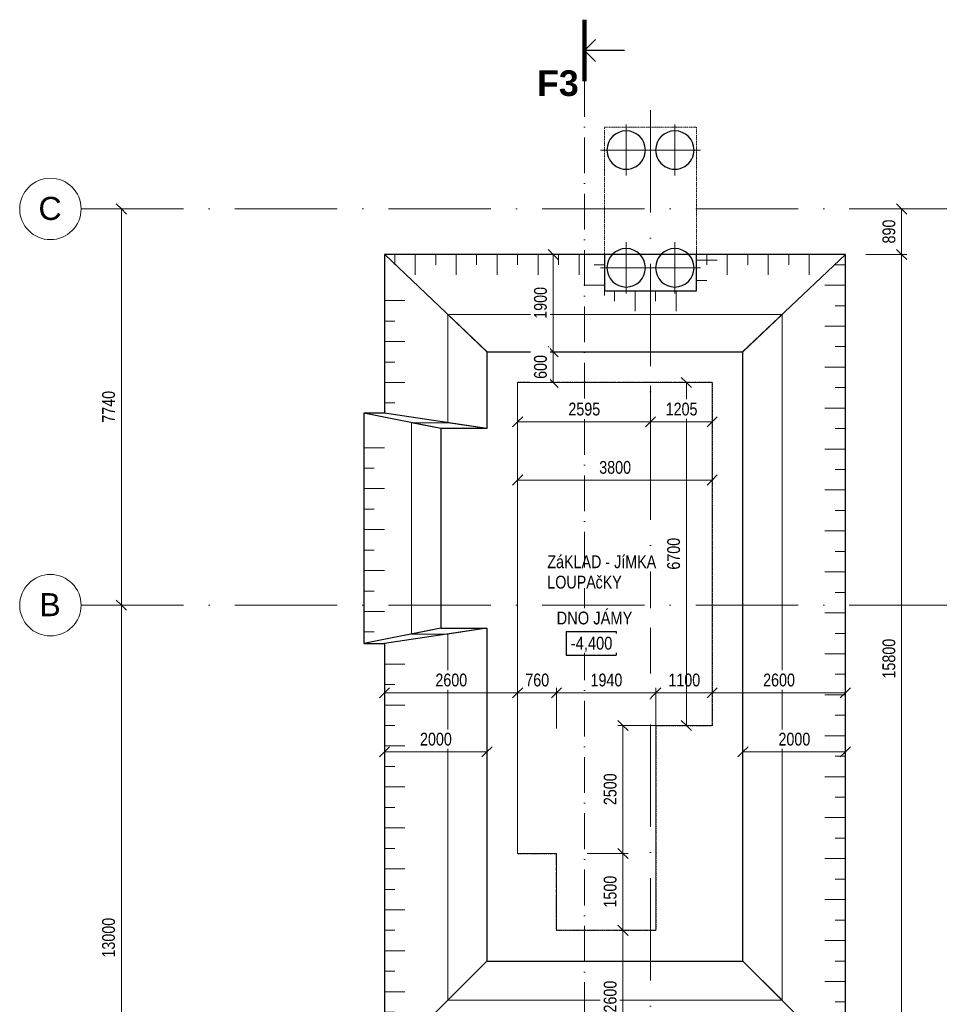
# Model space of a CAD drawing. Header units: millimetres. Extents: x 52781 to 270224, y -9967 to 33961.
# Tile 2 of 19: x 53452 to 71410, y 12954 to 32186. Entities that reach past the tile are written whole.
import ezdxf

# ---------------------------------------------------------------- set-up
doc = ezdxf.new("R2010")
doc.units = ezdxf.units.MM
for name, pattern in [('B_CARA_12', [2.6, 1, -0.8, 0, -0.8]), ('Čerchovaná 20mm', [3000, 2000, -500, 0, -500]), ('Čerchovaná řez', [1100, 700, -200, 0, -200])]:
    doc.linetypes.add(name, pattern=pattern)
for name, color, linetype, lineweight in [('CA_KOTY', 3, 'Continuous', 9), ('CA_KOTY-100', 3, 'Continuous', 9), ('CA_OSY', 5, 'Continuous', 9), ('CA_POHHRA18', 9, 'Continuous', 9), ('CA_POHHRA25', 7, 'Continuous', 13), ('CA_REZY', 1, 'Continuous', 25), ('CA_REZYZNACKY', 1, 'Continuous', 9), ('CA_TEXT25', 7, 'Continuous', 9), ('CA_TEXT35', 62, 'Continuous', 9), ('CA_ZAKLADY25', 7, 'Continuous', 13), ('CA_ZAKLADY5', 1, 'Continuous', 25), ('Terénní útvar', 7, 'Continuous', 13)]:
    doc.layers.add(name, color=color, linetype=linetype, lineweight=lineweight)
doc.styles.add('Arial', font='arial.ttf', dxfattribs={"height": 450})
doc.styles.add('Arial Narrow', font='ARIALN.TTF', dxfattribs={"height": 250})
doc.styles.add('Arial_1', font='arial.ttf', dxfattribs={"width": 0.8, "height": 250})
doc.styles.add('Arial_B', font='arialbd.ttf', dxfattribs={"height": 500})
doc.dimstyles.new('HP_Přímá_-_2_5_mm_Ariel', dxfattribs={"dimscale": 304.8, "dimtxt": 255.06485, "dimasz": 0.656168, "dimexe": 0.328084, "dimexo": 0.0625, "dimgap": 0.164042, "dimtad": 1, "dimdec": 0, "dimzin": 0, "dimdsep": 46, "dimtxsty": 'Arial_1', "dimblk1": 'OBLIQUE', "dimblk2": 'OBLIQUE', "dimsah": 1, "dimcen": 0.09, "dimazin": 0, "dimtfac": 1, "dimtdec": 4, "dimtix": 1, "dimtmove": 0, "dimatfit": 3, "dimfxl": 2.296588, "dimfxlon": 1, "dimtvp": 1, "dimtfill": 1, "dimtolj": 1, "dimtzin": 0, "dimarcsym": 2})

# ---------------------------------------------------------------- blocks, each defined once
blk = doc.blocks.new('pilota 600 mm - D_750_650-2142272--3_400 _ Vykopy')
at = {"layer": 'CA_POHHRA18'}
for q in [(0, 500), (-500, 0), (0, -500), (500, 0)]:
    blk.add_line((0, 0), q, dxfattribs=at)
blk = doc.blocks.new('pilota 600 mm - D_750_650-2142273--3_400 _ Vykopy')
at = {"layer": 'CA_POHHRA18'}
for q in [(0, 500), (-500, 0), (500, 0), (0, -500)]:
    blk.add_line((0, 0), q, dxfattribs=at)
blk = doc.blocks.new('Opakovaný detail - 2мм М200-V1--3_400 _ Vykopy')
at = {"layer": 'CA_POHHRA18'}
for p, q in [((-3400, 0), (-3400, 400)), ((-2600, 0), (-2600, 400)), ((-1800, 0), (-1800, 400)), ((-1000, 0), (-1000, 400)), ((-200, 0), (-200, 400)), ((-3000, 0), (-3000, 200)), ((-2200, 0), (-2200, 200)), ((-1400, 0), (-1400, 200)), ((-600, 0), (-600, 200)), ((200, 0), (200, 200)), ((-3600, 0), (-2800, 0)), ((-2800, 0), (-2000, 0)), ((-2000, 0), (-1200, 0)), ((-1200, 0), (-400, 0)), ((-400, 0), (400, 0))]:
    blk.add_line(p, q, dxfattribs=at)
blk = doc.blocks.new('Opakovaný detail - 2мм М200-V10--3_400 _ Vykopy')
at = {"layer": 'CA_POHHRA18'}
for p, q in [((-200, 0), (-200, 400)), ((200, 0), (200, 200)), ((-400, 0), (400, 0))]:
    blk.add_line(p, q, dxfattribs=at)
blk = doc.blocks.new('Opakovaný detail - 2мм М200-V7--3_400 _ Vykopy')
at = {"layer": 'CA_POHHRA18'}
for p, q in [((-1000, 0), (-1000, 400)), ((-200, 0), (-200, 400)), ((-600, 0), (-600, 200)), ((200, 0), (200, 200)), ((-1200, 0), (-400, 0)), ((-400, 0), (400, 0))]:
    blk.add_line(p, q, dxfattribs=at)
blk = doc.blocks.new('Opakovaný detail - 2мм М200-V3--3_400 _ Vykopy')
at = {"layer": 'CA_POHHRA18'}
for p, q in [((-1800, 0), (-1800, 400)), ((-1000, 0), (-1000, 400)), ((-200, 0), (-200, 400)), ((-1400, 0), (-1400, 200)), ((-600, 0), (-600, 200)), ((200, 0), (200, 200)), ((-2000, 0), (-1200, 0)), ((-1200, 0), (-400, 0)), ((-400, 0), (400, 0))]:
    blk.add_line(p, q, dxfattribs=at)
blk = doc.blocks.new('Opakovaný detail - 2мм М200-V11--3_400 _ Vykopy')
at = {"layer": 'CA_POHHRA18'}
for p, q in [((-14600, 0), (-14600, 400)), ((-13800, 0), (-13800, 400)), ((-13000, 0), (-13000, 400)), ((-12200, 0), (-12200, 400)), ((-11400, 0), (-11400, 400)), ((-10600, 0), (-10600, 400)), ((-9800, 0), (-9800, 400)), ((-9000, 0), (-9000, 400)), ((-8200, 0), (-8200, 400)), ((-7400, 0), (-7400, 400)), ((-6600, 0), (-6600, 400)), ((-5800, 0), (-5800, 400)), ((-5000, 0), (-5000, 400)), ((-4200, 0), (-4200, 400)), ((-3400, 0), (-3400, 400)), ((-2600, 0), (-2600, 400)), ((-1800, 0), (-1800, 400)), ((-1000, 0), (-1000, 400)), ((-200, 0), (-200, 400)), ((-14200, 0), (-14200, 200)), ((-13400, 0), (-13400, 200)), ((-12600, 0), (-12600, 200)), ((-11800, 0), (-11800, 200)), ((-11000, 0), (-11000, 200)), ((-10200, 0), (-10200, 200)), ((-9400, 0), (-9400, 200)), ((-8600, 0), (-8600, 200)), ((-7800, 0), (-7800, 200)), ((-7000, 0), (-7000, 200)), ((-6200, 0), (-6200, 200)), ((-5400, 0), (-5400, 200)), ((-4600, 0), (-4600, 200)), ((-3800, 0), (-3800, 200)), ((-3000, 0), (-3000, 200)), ((-2200, 0), (-2200, 200)), ((-1400, 0), (-1400, 200)), ((-600, 0), (-600, 200)), ((200, 0), (200, 200)), ((-400, 0), (400, 0)), ((-14800, 0), (-14000, 0)), ((-14000, 0), (-13200, 0)), ((-13200, 0), (-12400, 0)), ((-12400, 0), (-11600, 0)), ((-11600, 0), (-10800, 0)), ((-10800, 0), (-10000, 0)), ((-10000, 0), (-9200, 0)), ((-9200, 0), (-8400, 0)), ((-8400, 0), (-7600, 0)), ((-7600, 0), (-6800, 0)), ((-6800, 0), (-6000, 0)), ((-6000, 0), (-5200, 0)), ((-5200, 0), (-4400, 0)), ((-4400, 0), (-3600, 0)), ((-3600, 0), (-2800, 0)), ((-2800, 0), (-2000, 0)), ((-2000, 0), (-1200, 0)), ((-1200, 0), (-400, 0))]:
    blk.add_line(p, q, dxfattribs=at)
blk = doc.blocks.new('Opakovaný detail - 2мм М200-V6--3_400 _ Vykopy')
at = {"layer": 'CA_POHHRA18'}
for p, q in [((-7400, 0), (-7400, 400)), ((-6600, 0), (-6600, 400)), ((-5800, 0), (-5800, 400)), ((-5000, 0), (-5000, 400)), ((-4200, 0), (-4200, 400)), ((-3400, 0), (-3400, 400)), ((-2600, 0), (-2600, 400)), ((-1800, 0), (-1800, 400)), ((-1000, 0), (-1000, 400)), ((-200, 0), (-200, 400)), ((-7000, 0), (-7000, 200)), ((-6200, 0), (-6200, 200)), ((-5400, 0), (-5400, 200)), ((-4600, 0), (-4600, 200)), ((-3800, 0), (-3800, 200)), ((-3000, 0), (-3000, 200)), ((-2200, 0), (-2200, 200)), ((-1400, 0), (-1400, 200)), ((-600, 0), (-600, 200)), ((200, 0), (200, 200)), ((-7600, 0), (-6800, 0)), ((-6800, 0), (-6000, 0)), ((-6000, 0), (-5200, 0)), ((-5200, 0), (-4400, 0)), ((-4400, 0), (-3600, 0)), ((-3600, 0), (-2800, 0)), ((-2800, 0), (-2000, 0)), ((-2000, 0), (-1200, 0)), ((-1200, 0), (-400, 0)), ((-400, 0), (400, 0))]:
    blk.add_line(p, q, dxfattribs=at)
blk = doc.blocks.new('Osnova - Bublina osnovy 12mm-4850--3_400 _ Vykopy')
at = {"layer": 'CA_TEXT35'}
blk.add_circle((0, 0), 6, dxfattribs=at)
blk = doc.blocks.new('DIMBLOCK1--3_400 _ Vykopy')
at = {"layer": 'CA_KOTY-100'}
for p, q in [((55437, 28490), (55337, 28590)), ((55437, 28490), (55337, 28490)), ((55437, 28490), (55437, 20750)), ((55437, 28490), (55537, 28390)), ((55437, 28490), (56137, 28490)), ((55437, 20750), (55337, 20850)), ((55437, 20750), (55337, 20750)), ((55437, 20750), (55537, 20650)), ((55437, 20750), (56137, 20750))]:
    blk.add_line(p, q, dxfattribs=at)
at = {"layer": 'CA_KOTY-100', "color": 0, "insert": (55062, 24314), "char_height": 250, "width": 734.59, "attachment_point": 1, "rotation": 90, "line_spacing_factor": 0.941778, "style": 'Arial_1', "bg_fill": 3, "box_fill_scale": 1.25, "bg_fill_color": 256, "bg_fill_true_color": 13158600, "bg_fill_transparency": 0}
blk.add_mtext('7740', dxfattribs=at)
blk = doc.blocks.new('_Oblique')
at = {"color": 0, "linetype": 'ByBlock', "lineweight": -2}
blk.add_line((-0.5, -0.5), (0.5, 0.5), dxfattribs=at)
blk = doc.blocks.new('Řez - HP_rez-422275--3_400 _ Vykopy')
at = {"layer": 'CA_REZYZNACKY', "lineweight": 100}
blk.add_line((-12, 0), (0, 0), dxfattribs=at)
at = {"layer": 'CA_REZYZNACKY', "lineweight": 25}
for p, q in [((-6, 0), (-8.15, -2.15)), ((-6, 0), (-3.85, -2.15)), ((-6, -7.82), (-6, 0))]:
    blk.add_line(p, q, dxfattribs=at)
blk = doc.blocks.new('DIMBLOCK52--3_400 _ Vykopy')
at = {"layer": 'CA_KOTY-100'}
for p, q in [((63175, 23193), (63175, 23893)), ((66975, 23193), (66975, 23893)), ((63175, 23193), (63275, 23293)), ((66975, 23193), (67075, 23293)), ((63175, 23193), (63075, 23093)), ((63175, 23193), (66975, 23193)), ((63175, 23193), (63175, 23093)), ((66975, 23193), (66875, 23093)), ((66975, 23193), (66975, 23093))]:
    blk.add_line(p, q, dxfattribs=at)
at = {"layer": 'CA_KOTY-100', "color": 0, "insert": (64769, 23567), "char_height": 250, "width": 734.59, "attachment_point": 1, "line_spacing_factor": 0.941778, "style": 'Arial_1', "bg_fill": 3, "box_fill_scale": 1.25, "bg_fill_color": 256, "bg_fill_true_color": 13158600, "bg_fill_transparency": 0}
blk.add_mtext('3800', dxfattribs=at)
blk = doc.blocks.new('DIMBLOCK53--3_400 _ Vykopy')
at = {"layer": 'CA_KOTY-100'}
for p, q in [((63175, 19039), (63175, 19739)), ((63175, 19039), (63275, 19139)), ((63935, 19039), (64035, 19139)), ((63935, 19039), (63935, 19139)), ((63175, 19039), (63075, 18939)), ((63175, 19039), (63935, 19039)), ((63175, 19039), (63175, 18939)), ((63935, 19039), (63835, 18939)), ((63935, 19039), (63935, 18339))]:
    blk.add_line(p, q, dxfattribs=at)
at = {"layer": 'CA_KOTY-100', "color": 0, "insert": (63325, 19414), "char_height": 250, "width": 550.94, "attachment_point": 1, "line_spacing_factor": 0.941778, "style": 'Arial_1', "bg_fill": 3, "box_fill_scale": 1.25, "bg_fill_color": 256, "bg_fill_true_color": 13158600, "bg_fill_transparency": 0}
blk.add_mtext('760', dxfattribs=at)
blk = doc.blocks.new('DIMBLOCK54--3_400 _ Vykopy')
at = {"layer": 'CA_KOTY-100'}
for p, q in [((63935, 19039), (64035, 19139)), ((63935, 19039), (63935, 19139)), ((65875, 19039), (65975, 19139)), ((65875, 19039), (65875, 19139)), ((63935, 19039), (63835, 18939)), ((63935, 19039), (65875, 19039)), ((63935, 19039), (63935, 18339)), ((65875, 19039), (65775, 18939)), ((65875, 19039), (65875, 18339))]:
    blk.add_line(p, q, dxfattribs=at)
at = {"layer": 'CA_KOTY-100', "color": 0, "insert": (64599, 19414), "char_height": 250, "width": 734.59, "attachment_point": 1, "line_spacing_factor": 0.941778, "style": 'Arial_1', "bg_fill": 3, "box_fill_scale": 1.25, "bg_fill_color": 256, "bg_fill_true_color": 13158600, "bg_fill_transparency": 0}
blk.add_mtext('1940', dxfattribs=at)
blk = doc.blocks.new('DIMBLOCK55--3_400 _ Vykopy')
at = {"layer": 'CA_KOTY-100'}
for p, q in [((66975, 19039), (66975, 19739)), ((65875, 19039), (65975, 19139)), ((65875, 19039), (65875, 19139)), ((66975, 19039), (67075, 19139)), ((65875, 19039), (65775, 18939)), ((65875, 19039), (66975, 19039)), ((65875, 19039), (65875, 18339)), ((66975, 19039), (66875, 18939)), ((66975, 19039), (66975, 18939))]:
    blk.add_line(p, q, dxfattribs=at)
at = {"layer": 'CA_KOTY-100', "color": 0, "insert": (66119, 19414), "char_height": 250, "width": 734.59, "attachment_point": 1, "line_spacing_factor": 0.941778, "style": 'Arial_1', "bg_fill": 3, "box_fill_scale": 1.25, "bg_fill_color": 256, "bg_fill_true_color": 13158600, "bg_fill_transparency": 0}
blk.add_mtext('1100', dxfattribs=at)
blk = doc.blocks.new('DIMBLOCK56--3_400 _ Vykopy')
at = {"layer": 'CA_KOTY-100'}
for p, q in [((65231, 15900), (65131, 16000)), ((65231, 15900), (64531, 15900)), ((65231, 14400), (65231, 15900)), ((65231, 15900), (65331, 15800)), ((65231, 15900), (65331, 15900)), ((65231, 14400), (65131, 14500)), ((65231, 14400), (64531, 14400)), ((65231, 14400), (65331, 14300)), ((65231, 14400), (65331, 14400))]:
    blk.add_line(p, q, dxfattribs=at)
at = {"layer": 'CA_KOTY-100', "color": 0, "insert": (64856, 14844), "char_height": 250, "width": 734.59, "attachment_point": 1, "rotation": 90, "line_spacing_factor": 0.941778, "style": 'Arial_1', "bg_fill": 3, "box_fill_scale": 1.25, "bg_fill_color": 256, "bg_fill_true_color": 13158600, "bg_fill_transparency": 0}
blk.add_mtext('1500', dxfattribs=at)
blk = doc.blocks.new('DIMBLOCK57--3_400 _ Vykopy')
at = {"layer": 'CA_KOTY-100'}
for p, q in [((65231, 18400), (65131, 18500)), ((65231, 18400), (65131, 18400)), ((65231, 15900), (65231, 18400)), ((65231, 18400), (65331, 18300)), ((65231, 18400), (65931, 18400)), ((65231, 15900), (65131, 16000)), ((65231, 15900), (64531, 15900)), ((65231, 15900), (65331, 15800)), ((65231, 15900), (65331, 15900))]:
    blk.add_line(p, q, dxfattribs=at)
at = {"layer": 'CA_KOTY-100', "color": 0, "insert": (64856, 16844), "char_height": 250, "width": 734.59, "attachment_point": 1, "rotation": 90, "line_spacing_factor": 0.941778, "style": 'Arial_1', "bg_fill": 3, "box_fill_scale": 1.25, "bg_fill_color": 256, "bg_fill_true_color": 13158600, "bg_fill_transparency": 0}
blk.add_mtext('2500', dxfattribs=at)
blk = doc.blocks.new('DIMBLOCK58--3_400 _ Vykopy')
at = {"layer": 'CA_KOTY-100'}
for p, q in [((66470, 25100), (66370, 25200)), ((66470, 25100), (65770, 25100)), ((66470, 18400), (66470, 25100)), ((66470, 25100), (66570, 25000)), ((66470, 25100), (66570, 25100)), ((66470, 18400), (66370, 18500)), ((66470, 18400), (65770, 18400)), ((66470, 18400), (66570, 18300)), ((66470, 18400), (66570, 18400))]:
    blk.add_line(p, q, dxfattribs=at)
at = {"layer": 'CA_KOTY-100', "color": 0, "insert": (66096, 21444), "char_height": 250, "width": 734.59, "attachment_point": 1, "rotation": 90, "line_spacing_factor": 0.941778, "style": 'Arial_1', "bg_fill": 3, "box_fill_scale": 1.25, "bg_fill_color": 256, "bg_fill_true_color": 13158600, "bg_fill_transparency": 0}
blk.add_mtext('6700', dxfattribs=at)
blk = doc.blocks.new('DIMBLOCK59--3_400 _ Vykopy')
at = {"layer": 'CA_KOTY-100'}
for p, q in [((70674, 27600), (70574, 27700)), ((70674, 27600), (69974, 27600)), ((70674, 11800), (70674, 27600)), ((70674, 27600), (70774, 27500)), ((70674, 27600), (70774, 27600)), ((70674, 11800), (69974, 11800)), ((70674, 11800), (70574, 11900)), ((70674, 11800), (70774, 11700)), ((70674, 11800), (70774, 11800))]:
    blk.add_line(p, q, dxfattribs=at)
at = {"layer": 'CA_KOTY-100', "color": 0, "insert": (70300, 19317), "char_height": 250, "width": 918.23, "attachment_point": 1, "rotation": 90, "line_spacing_factor": 0.941778, "style": 'Arial_1', "bg_fill": 3, "box_fill_scale": 1.25, "bg_fill_color": 256, "bg_fill_true_color": 13158600, "bg_fill_transparency": 0}
blk.add_mtext('15800', dxfattribs=at)
blk = doc.blocks.new('DIMBLOCK61--3_400 _ Vykopy')
at = {"layer": 'CA_KOTY-100'}
for p, q in [((63175, 24332), (63175, 25032)), ((65770, 24332), (65770, 25032)), ((63175, 24332), (63275, 24432)), ((65770, 24332), (65870, 24432)), ((63175, 24332), (63075, 24232)), ((63175, 24332), (65770, 24332)), ((63175, 24332), (63175, 24232)), ((65770, 24332), (65670, 24232)), ((65770, 24332), (65770, 24232))]:
    blk.add_line(p, q, dxfattribs=at)
at = {"layer": 'CA_KOTY-100', "color": 0, "insert": (64166, 24706), "char_height": 250, "width": 734.59, "attachment_point": 1, "line_spacing_factor": 0.941778, "style": 'Arial_1', "bg_fill": 3, "box_fill_scale": 1.25, "bg_fill_color": 256, "bg_fill_true_color": 13158600, "bg_fill_transparency": 0}
blk.add_mtext('2595', dxfattribs=at)
blk = doc.blocks.new('DIMBLOCK62--3_400 _ Vykopy')
at = {"layer": 'CA_KOTY-100'}
for p, q in [((65770, 24332), (65770, 25032)), ((66975, 24332), (66975, 25032)), ((65770, 24332), (65870, 24432)), ((66975, 24332), (67075, 24432)), ((65770, 24332), (65670, 24232)), ((65770, 24332), (66975, 24332)), ((65770, 24332), (65770, 24232)), ((66975, 24332), (66875, 24232)), ((66975, 24332), (66975, 24232))]:
    blk.add_line(p, q, dxfattribs=at)
at = {"layer": 'CA_KOTY-100', "color": 0, "insert": (66066, 24706), "char_height": 250, "width": 734.59, "attachment_point": 1, "line_spacing_factor": 0.941778, "style": 'Arial_1', "bg_fill": 3, "box_fill_scale": 1.25, "bg_fill_color": 256, "bg_fill_true_color": 13158600, "bg_fill_transparency": 0}
blk.add_mtext('1205', dxfattribs=at)
blk = doc.blocks.new('DIMBLOCK87--3_400 _ Vykopy')
at = {"layer": 'CA_KOTY-100'}
for p, q in [((66975, 19039), (66975, 19739)), ((69575, 19039), (69575, 19739)), ((66975, 19039), (67075, 19139)), ((69575, 19039), (69675, 19139)), ((66975, 19039), (66875, 18939)), ((66975, 19039), (69575, 19039)), ((66975, 19039), (66975, 18939)), ((69575, 19039), (69475, 18939)), ((69575, 19039), (69575, 18939))]:
    blk.add_line(p, q, dxfattribs=at)
at = {"layer": 'CA_KOTY-100', "color": 0, "insert": (67969, 19414), "char_height": 250, "width": 734.59, "attachment_point": 1, "line_spacing_factor": 0.941778, "style": 'Arial_1', "bg_fill": 3, "box_fill_scale": 1.25, "bg_fill_color": 256, "bg_fill_true_color": 13158600, "bg_fill_transparency": 0}
blk.add_mtext('2600', dxfattribs=at)
blk = doc.blocks.new('DIMBLOCK88--3_400 _ Vykopy')
at = {"layer": 'CA_KOTY-100'}
for p, q in [((60575, 19039), (60575, 19739)), ((63175, 19039), (63175, 19739)), ((60575, 19039), (60675, 19139)), ((63175, 19039), (63275, 19139)), ((60575, 19039), (60475, 18939)), ((60575, 19039), (63175, 19039)), ((60575, 19039), (60575, 18939)), ((63175, 19039), (63075, 18939)), ((63175, 19039), (63175, 18939))]:
    blk.add_line(p, q, dxfattribs=at)
at = {"layer": 'CA_KOTY-100', "color": 0, "insert": (61569, 19414), "char_height": 250, "width": 734.59, "attachment_point": 1, "line_spacing_factor": 0.941778, "style": 'Arial_1', "bg_fill": 3, "box_fill_scale": 1.25, "bg_fill_color": 256, "bg_fill_true_color": 13158600, "bg_fill_transparency": 0}
blk.add_mtext('2600', dxfattribs=at)
blk = doc.blocks.new('DIMBLOCK89--3_400 _ Vykopy')
at = {"layer": 'CA_KOTY-100'}
for p, q in [((65231, 14400), (65131, 14500)), ((65231, 14400), (64531, 14400)), ((65231, 11800), (65231, 14400)), ((65231, 14400), (65331, 14300)), ((65231, 14400), (65331, 14400)), ((65231, 11800), (64531, 11800)), ((65231, 11800), (65131, 11900)), ((65231, 11800), (65331, 11700)), ((65231, 11800), (65331, 11800))]:
    blk.add_line(p, q, dxfattribs=at)
at = {"layer": 'CA_KOTY-100', "color": 0, "insert": (64856, 12794), "char_height": 250, "width": 734.59, "attachment_point": 1, "rotation": 90, "line_spacing_factor": 0.941778, "style": 'Arial_1', "bg_fill": 3, "box_fill_scale": 1.25, "bg_fill_color": 256, "bg_fill_true_color": 13158600, "bg_fill_transparency": 0}
blk.add_mtext('2600', dxfattribs=at)
blk = doc.blocks.new('DIMBLOCK90--3_400 _ Vykopy')
at = {"layer": 'CA_KOTY-100'}
for p, q in [((60575, 17885), (60575, 18585)), ((62575, 17885), (62575, 18585)), ((60575, 17885), (60675, 17985)), ((62575, 17885), (62675, 17985)), ((60575, 17885), (60475, 17785)), ((60575, 17885), (62575, 17885)), ((60575, 17885), (60575, 17785)), ((62575, 17885), (62475, 17785)), ((62575, 17885), (62575, 17785))]:
    blk.add_line(p, q, dxfattribs=at)
at = {"layer": 'CA_KOTY-100', "color": 0, "insert": (61269, 18259), "char_height": 250, "width": 734.59, "attachment_point": 1, "line_spacing_factor": 0.941778, "style": 'Arial_1', "bg_fill": 3, "box_fill_scale": 1.25, "bg_fill_color": 256, "bg_fill_true_color": 13158600, "bg_fill_transparency": 0}
blk.add_mtext('2000', dxfattribs=at)
blk = doc.blocks.new('DIMBLOCK91--3_400 _ Vykopy')
at = {"layer": 'CA_KOTY-100'}
for p, q in [((67575, 17885), (67575, 18585)), ((69575, 17885), (69575, 18585)), ((67575, 17885), (67675, 17985)), ((69575, 17885), (69675, 17985)), ((67575, 17885), (67475, 17785)), ((67575, 17885), (69575, 17885)), ((67575, 17885), (67575, 17785)), ((69575, 17885), (69475, 17785)), ((69575, 17885), (69575, 17785))]:
    blk.add_line(p, q, dxfattribs=at)
at = {"layer": 'CA_KOTY-100', "color": 0, "insert": (68269, 18259), "char_height": 250, "width": 734.59, "attachment_point": 1, "line_spacing_factor": 0.941778, "style": 'Arial_1', "bg_fill": 3, "box_fill_scale": 1.25, "bg_fill_color": 256, "bg_fill_true_color": 13158600, "bg_fill_transparency": 0}
blk.add_mtext('2000', dxfattribs=at)
blk = doc.blocks.new('DIMBLOCK92--3_400 _ Vykopy')
at = {"layer": 'CA_KOTY-100'}
for p, q in [((63870, 27600), (63770, 27700)), ((63870, 27600), (63770, 27600)), ((63870, 27600), (63870, 25700)), ((63870, 27600), (63970, 27500)), ((63870, 27600), (64570, 27600)), ((63870, 25700), (63770, 25800)), ((63870, 25700), (63770, 25700)), ((63870, 25700), (63970, 25600)), ((63870, 25700), (64570, 25700))]:
    blk.add_line(p, q, dxfattribs=at)
at = {"layer": 'CA_KOTY-100', "color": 0, "insert": (63495, 26344), "char_height": 250, "width": 734.59, "attachment_point": 1, "rotation": 90, "line_spacing_factor": 0.941778, "style": 'Arial_1', "bg_fill": 3, "box_fill_scale": 1.25, "bg_fill_color": 256, "bg_fill_true_color": 13158600, "bg_fill_transparency": 0}
blk.add_mtext('1900', dxfattribs=at)
blk = doc.blocks.new('DIMBLOCK93--3_400 _ Vykopy')
at = {"layer": 'CA_KOTY-100'}
for p, q in [((63870, 25700), (63770, 25800)), ((63870, 25700), (63770, 25700)), ((63870, 25700), (63870, 25100)), ((63870, 25700), (63970, 25600)), ((63870, 25700), (64570, 25700)), ((63870, 25100), (63770, 25200)), ((63870, 25100), (63770, 25100)), ((63870, 25100), (63970, 25000)), ((63870, 25100), (64570, 25100))]:
    blk.add_line(p, q, dxfattribs=at)
at = {"layer": 'CA_KOTY-100', "color": 0, "insert": (63495, 25170), "char_height": 250, "width": 550.94, "attachment_point": 1, "rotation": 90, "line_spacing_factor": 0.941778, "style": 'Arial_1', "bg_fill": 3, "box_fill_scale": 1.25, "bg_fill_color": 256, "bg_fill_true_color": 13158600, "bg_fill_transparency": 0}
blk.add_mtext('600', dxfattribs=at)
blk = doc.blocks.new('DIMBLOCK96--3_400 _ Vykopy')
at = {"layer": 'CA_KOTY-100'}
for p, q in [((70674, 28490), (69974, 28490)), ((70674, 28490), (70574, 28590)), ((70674, 27600), (70674, 28490)), ((70674, 28490), (70774, 28390)), ((70674, 28490), (70774, 28490)), ((70674, 27600), (70574, 27700)), ((70674, 27600), (69974, 27600)), ((70674, 27600), (70774, 27500)), ((70674, 27600), (70774, 27600))]:
    blk.add_line(p, q, dxfattribs=at)
at = {"layer": 'CA_KOTY-100', "color": 0, "insert": (70300, 27815), "char_height": 250, "width": 550.94, "attachment_point": 1, "rotation": 90, "line_spacing_factor": 0.941778, "style": 'Arial_1', "bg_fill": 3, "box_fill_scale": 1.25, "bg_fill_color": 256, "bg_fill_true_color": 13158600, "bg_fill_transparency": 0}
blk.add_mtext('890', dxfattribs=at)
blk = doc.blocks.new('DIMBLOCK97--3_400 _ Vykopy')
at = {"layer": 'CA_KOTY-100'}
for p, q in [((55437, 20750), (55337, 20850)), ((55437, 20750), (55337, 20750)), ((55437, 20750), (55437, 7750)), ((55437, 20750), (55537, 20650)), ((55437, 20750), (56137, 20750)), ((55437, 7750), (55337, 7850)), ((55437, 7750), (55337, 7750)), ((55437, 7750), (55537, 7650)), ((55437, 7750), (56137, 7750))]:
    blk.add_line(p, q, dxfattribs=at)
at = {"layer": 'CA_KOTY-100', "color": 0, "insert": (55062, 13867), "char_height": 250, "width": 918.23, "attachment_point": 1, "rotation": 90, "line_spacing_factor": 0.941778, "style": 'Arial_1', "bg_fill": 3, "box_fill_scale": 1.25, "bg_fill_color": 256, "bg_fill_true_color": 13158600, "bg_fill_transparency": 0}
blk.add_mtext('13000', dxfattribs=at)

msp = doc.modelspace()

# ---------------------------------------------------------------- linework, layer by layer
at = {"layer": 'CA_OSY', "linetype": 'Čerchovaná 20mm'}
for p, q in [((65770, 4417.4), (65770, 30533.9)), ((54652, 28489.9), (155147.7, 28489.9)), ((54652, 20749.9), (155147.7, 20749.9))]:
    msp.add_line(p, q, dxfattribs=at)
at = {"layer": 'CA_POHHRA25', "linetype": 'B_CARA_12'}
for p, q in [((63171, 25100), (66979, 25100)), ((63171, 25100), (63171, 24060)), ((66975, 25104), (63175, 25104)), ((63175, 24060), (63175, 25104)), ((66975, 25104), (66975, 18396)), ((66979, 18400), (66979, 25100)), ((63171, 24060), (63171, 15900)), ((63171, 24060), (63175, 24060)), ((63175, 24060), (63171, 24060)), ((63175, 15896), (63175, 24060)), ((63171, 20500), (63175, 20500)), ((63175, 20500), (63171, 20500)), ((66979, 18400), (65875, 18400)), ((65875, 18396), (65875, 18400)), ((65875, 18400), (65875, 14396)), ((65875, 18400), (65879, 18400)), ((65875, 18396), (66975, 18396)), ((65879, 14400), (65879, 18400)), ((63935, 15900), (63171, 15900)), ((63175, 15896), (63935, 15896)), ((63931, 15900), (63931, 14400)), ((63931, 15900), (63935, 15900)), ((63935, 14396), (63935, 15900)), ((63935, 15900), (63935, 15896)), ((65879, 14400), (63931, 14400)), ((63935, 14396), (65875, 14396))]:
    msp.add_line(p, q, dxfattribs=at)
at = {"layer": 'CA_REZY'}
for p, q in [((60575, 27600), (60575, 24500)), ((69575, 27600), (60575, 27600)), ((60579.1, 27601.1), (62580.3, 25700)), ((64870, 27600), (64870, 26889.9)), ((66670, 26889.9), (66670, 27600)), ((67569.4, 25700), (69575, 27600)), ((69575, 11800), (69575, 27600)), ((64870, 26889.9), (66670, 26889.9)), ((62575, 25705), (62575, 24200)), ((62580.3, 25700), (67569.4, 25700)), ((67575, 13800), (67575, 25705.3)), ((60175, 24500), (60175, 20000)), ((60575, 24500), (60175, 24500)), ((61675, 24200), (60175, 24500)), ((62575, 24200), (60575, 24500)), ((62575, 24200), (61675, 24200)), ((61675, 24200), (61675, 20300)), ((61675, 20300), (60175, 20000)), ((62575, 20300), (60575, 20000)), ((61675, 20300), (62575, 20300)), ((62575, 20300), (62575, 13800)), ((64122.7, 20233), (65102.7, 20233)), ((64122.7, 20233), (64122.7, 19773)), ((65102.7, 20233), (65102.7, 19773)), ((60175, 20000), (60575, 20000)), ((60575, 20000), (60575, 11800)), ((64122.7, 19773), (65102.7, 19773)), ((60575, 11800), (62575, 13800)), ((62575, 13800), (67575, 13800)), ((69575, 11800), (67575, 13800))]:
    msp.add_line(p, q, dxfattribs=at)
at = {"layer": 'CA_ZAKLADY25', "linetype": 'B_CARA_12', "lineweight": 9}
for p, q in [((64870, 26889.9), (64870, 30089.9)), ((64870, 30089.9), (66670, 30089.9)), ((66670, 30089.9), (66670, 26889.9)), ((66670, 26889.9), (64870, 26889.9)), ((63175, 15900), (63175, 25100)), ((63175, 25100), (66975, 25100)), ((66975, 25100), (66975, 18400)), ((66975, 18400), (65875, 18400)), ((65875, 18400), (65875, 14400)), ((63935, 15900), (63175, 15900)), ((63935, 14400), (63935, 15900)), ((65875, 14400), (63935, 14400))]:
    msp.add_line(p, q, dxfattribs=at)
at = {"layer": 'CA_ZAKLADY5'}
for centre, start, end in [((65295, 29639.9), 0, 180), ((66245, 29639.9), 360, 180), ((65295, 29639.9), 180, 207.2378), ((65295, 29639.9), 332.7622, 360), ((66245, 29639.9), 180, 207.2378), ((66245, 29639.9), 332.7622, 0), ((65295, 29639.9), 207.2378, 332.7622), ((66245, 29639.9), 207.2378, 332.7622), ((65295, 27339.9), 0, 180), ((66245, 27339.9), 0, 180), ((65295, 27339.9), 180, 360), ((66245, 27339.9), 180, 0)]:
    msp.add_arc(centre, 375, start, end, dxfattribs=at)
at = {"layer": 'Terénní útvar'}
for p, q in [((62575, 25700), (61810.3, 26426.5)), ((68339.7, 26426.5), (61810.3, 26426.5)), ((61810.3, 26426.5), (61810.3, 24314.7)), ((67575, 25700), (68339.7, 26426.5)), ((68339.7, 26426.5), (68339.7, 13035.3)), ((62575, 25700), (67575, 25700)), ((62575, 24200), (62575, 25700)), ((67575, 25700), (67575, 13800)), ((66975, 25100), (63175, 25100)), ((63175, 15900), (63175, 25100)), ((66975, 18400), (66975, 25100)), ((61675, 24200), (61101.5, 24314.7)), ((61810.3, 24314.7), (61101.5, 24314.7)), ((61101.5, 24314.7), (61101.5, 20185.3)), ((62575, 24200), (61810.3, 24314.7)), ((61675, 24200), (62575, 24200)), ((61675, 20300), (61675, 24200)), ((61675, 20300), (61101.5, 20185.3)), ((62575, 20300), (61675, 20300)), ((62575, 20300), (61810.3, 20185.3)), ((62575, 13800), (62575, 20300)), ((61101.5, 20185.3), (61810.3, 20185.3)), ((61810.3, 20185.3), (61810.3, 13035.3)), ((65875, 14400), (65875, 18400)), ((65875, 18400), (66975, 18400)), ((63175, 15900), (63935, 15900)), ((63935, 15900), (63935, 14400)), ((63935, 14400), (65875, 14400)), ((61810.3, 13035.3), (62575, 13800)), ((67575, 13800), (62575, 13800)), ((67575, 13800), (68339.7, 13035.3)), ((68339.7, 13035.3), (61810.3, 13035.3))]:
    msp.add_line(p, q, dxfattribs=at)

# ---------------------------------------------------------------- block references
at = {"layer": 'CA_POHHRA18'}
for name, p in [('pilota 600 mm - D_750_650-2142272--3_400 _ Vykopy', (65295, 29639.9)), ('pilota 600 mm - D_750_650-2142273--3_400 _ Vykopy', (65295, 27339.9))]:
    msp.add_blockref(name, p, dxfattribs=at)
for name, p, rotation in [('pilota 600 mm - D_750_650-2142273--3_400 _ Vykopy', (66245, 29639.9), 180), ('pilota 600 mm - D_750_650-2142272--3_400 _ Vykopy', (66245, 27339.9), 180), ('Opakovaný detail - 2мм М200-V1--3_400 _ Vykopy', (60975, 27600), 180), ('Opakovaný detail - 2мм М200-V10--3_400 _ Vykopy', (64870, 27200), 90), ('Opakovaný detail - 2мм М200-V10--3_400 _ Vykopy', (66670, 27289.9), 270), ('Opakovaný detail - 2мм М200-V3--3_400 _ Vykopy', (67070, 27600), 180), ('Opakovaný detail - 2мм М200-V11--3_400 _ Vykopy', (69575, 27200), 89.99999999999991), ('Opakovaný detail - 2мм М200-V3--3_400 _ Vykopy', (60575, 24900), 269.9999999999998), ('Opakovaný detail - 2мм М200-V7--3_400 _ Vykopy', (65270, 26889.9), 180), ('Opakovaný detail - 2мм М200-V1--3_400 _ Vykopy', (60175, 20426.5), 269.9999999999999), ('Opakovaný detail - 2мм М200-V6--3_400 _ Vykopy', (60575, 12200), 269.9999999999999)]:
    msp.add_blockref(name, p, dxfattribs=dict(at, rotation=rotation))
at = {"layer": 'CA_REZYZNACKY', "lineweight": 100, "extrusion": (0, 0, -1), "xscale": 99.99999999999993, "yscale": 99.99999999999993, "zscale": 99.99999999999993, "rotation": 270.0000000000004}
msp.add_blockref('Řez - HP_rez-422275--3_400 _ Vykopy', (-64482.4, 30986), dxfattribs=at)
at = {"layer": 'CA_TEXT35', "xscale": 99.99999999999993, "yscale": 99.99999999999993, "zscale": 99.99999999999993, "rotation": 269.9999999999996}
for p in [(54052, 28489.9), (54052, 20749.9)]:
    msp.add_blockref('Osnova - Bublina osnovy 12mm-4850--3_400 _ Vykopy', p, dxfattribs=at)

# ---------------------------------------------------------------- texts
at = {"layer": 'CA_REZYZNACKY', "insert": (63554.2, 31197), "char_height": 500, "width": 1002.109, "attachment_point": 1, "style": 'Arial_B'}
msp.add_mtext('F3', dxfattribs=at)
at = {"layer": 'CA_TEXT25', "insert": (63755, 21325.8), "char_height": 250, "width": 1141.603, "attachment_point": 1, "style": 'Arial_1', "bg_fill": 3, "box_fill_scale": 1.25, "bg_fill_color": 256, "bg_fill_true_color": 13158600, "bg_fill_transparency": 0}
msp.add_mtext('LOUPA', dxfattribs=at)

# ---------------------------------------------------------------- next in the draw order: texts
at = {"layer": 'CA_TEXT25', "insert": (63755, 21722.7), "char_height": 250, "width": 2706.497, "attachment_point": 1, "style": 'Arial_1', "bg_fill": 3, "box_fill_scale": 1.25, "bg_fill_color": 256, "bg_fill_true_color": 13158600, "bg_fill_transparency": 0}
msp.add_mtext('ZáKLAD - JíMKA ', dxfattribs=at)
at = {"layer": 'CA_TEXT35', "char_height": 450, "attachment_point": 1, "style": 'Arial', "bg_fill": 3, "box_fill_scale": 1.25, "bg_fill_color": 256, "bg_fill_true_color": 13158600, "bg_fill_transparency": 0}
for s, insert, width in [('\\fArial|b0|i0|c238|p34|;C', (53817.9, 28725.1), 553.164), ('\\fArial|b0|i0|c238|p34|;B', (53834.4, 20985.1), 513.08)]:
    msp.add_mtext(s, dxfattribs=dict(at, insert=insert, width=width))

# ---------------------------------------------------------------- next in the draw order: dimensions: what is measured, and where the dimension line sits
at = {"layer": 'CA_KOTY'}
for base, p1, p2, override, picture, middle in [((55436.6, 20749.9), (56136.6, 28489.9), (56136.6, 20749.9), {"dimpost": '<>', "dimfxl": 7740}, 'DIMBLOCK1--3_400 _ Vykopy', (55258.9, 24619.9)), ((70674.2, 27600), (69974.2, 11800), (69974.2, 27600), {"dimpost": '<>', "dimfxl": 15799.999695}, 'DIMBLOCK59--3_400 _ Vykopy', (70496.6, 19700))]:
    dim = msp.add_linear_dim(base=base, p1=p1, p2=p2, angle=90, dimstyle='HP_Přímá_-_2_5_mm_Ariel', override=override, dxfattribs=at)
    dim.commit()
    dim.dimension.update_dxf_attribs({"geometry": picture, "text_midpoint": middle})
for base, p1, p2, override, picture, middle in [((63935, 19039.2), (63175, 19739.2), (63935, 18339.2), {"dimpost": '<>', "dimfxl": 1592.98462}, 'DIMBLOCK53--3_400 _ Vykopy', (63555, 19216.8)), ((62575, 17884.6), (60575, 18584.6), (62575, 18584.6), {"dimpost": '<>', "dimfxl": 2000}, 'DIMBLOCK90--3_400 _ Vykopy', (61575, 18062.2)), ((69575, 17884.6), (67575, 18584.6), (69575, 18584.6), {"dimpost": '<>', "dimfxl": 2000}, 'DIMBLOCK91--3_400 _ Vykopy', (68575, 18062.2))]:
    dim = msp.add_linear_dim(base=base, p1=p1, p2=p2, dimstyle='HP_Přímá_-_2_5_mm_Ariel', override=override, dxfattribs=at)
    dim.commit()
    dim.dimension.update_dxf_attribs({"geometry": picture, "text_midpoint": middle})

# ---------------------------------------------------------------- next in the draw order: linework, layer by layer
at = {"layer": 'CA_REZYZNACKY', "linetype": 'Čerchovaná řez'}
msp.add_line((64482.4, 30986), (64482.4, 10594.5), dxfattribs=at)

# ---------------------------------------------------------------- next in the draw order: texts
at = {"layer": 'CA_TEXT25', "insert": (64696.9, 21325.8), "char_height": 250, "width": 692.658, "attachment_point": 1, "style": 'Arial_1', "bg_fill": 3, "box_fill_scale": 1.25, "bg_fill_color": 256, "bg_fill_true_color": 13158600, "bg_fill_transparency": 0}
msp.add_mtext('čKY', dxfattribs=at)

# ---------------------------------------------------------------- next in the draw order: dimensions: what is measured, and where the dimension line sits
at = {"layer": 'CA_KOTY'}
for base, p1, p2, override, picture, middle in [((70674.2, 28489.9), (69974.2, 27600), (69974.2, 28489.9), {"dimpost": '<>', "dimfxl": 889.871309}, 'DIMBLOCK96--3_400 _ Vykopy', (70496.6, 28044.9)), ((55436.6, 7749.9), (56136.6, 20749.9), (56136.6, 7749.9), {"dimpost": '<>', "dimfxl": 13000}, 'DIMBLOCK97--3_400 _ Vykopy', (55258.8, 14249.9))]:
    dim = msp.add_linear_dim(base=base, p1=p1, p2=p2, angle=90, dimstyle='HP_Přímá_-_2_5_mm_Ariel', override=override, dxfattribs=at)
    dim.commit()
    dim.dimension.update_dxf_attribs({"geometry": picture, "text_midpoint": middle})
dim = msp.add_linear_dim(base=(63175, 19039.2), p1=(60575, 19739.2), p2=(63175, 19739.2), dimstyle='HP_Přímá_-_2_5_mm_Ariel', override={"dimpost": '<>', "dimfxl": 2600}, dxfattribs=at)
dim.commit()
dim.dimension.update_dxf_attribs({"geometry": 'DIMBLOCK88--3_400 _ Vykopy', "text_midpoint": (61875, 19216.8)})

# ---------------------------------------------------------------- next in the draw order: texts
at = {"layer": 'CA_TEXT25', "char_height": 250, "attachment_point": 1, "style": 'Arial Narrow', "bg_fill": 3, "box_fill_scale": 1.25, "bg_fill_color": 256, "bg_fill_true_color": 13158600, "bg_fill_transparency": 0}
for s, insert, width in [('DNO JÁMY', (63936.6, 20624.9), 1795.78), ('-4,400', (64213.5, 20133), 978.059)]:
    msp.add_mtext(s, dxfattribs=dict(at, insert=insert, width=width))

# ---------------------------------------------------------------- next in the draw order: dimensions: what is measured, and where the dimension line sits
at = {"layer": 'CA_KOTY'}
for base, p1, p2, override, picture, middle in [((63869.8, 25700), (64569.8, 27600), (64569.8, 25700), {"dimpost": '<>', "dimfxl": 1900}, 'DIMBLOCK92--3_400 _ Vykopy', (63692.2, 26650)), ((65231, 15900), (64531, 14400), (64531, 15900), {"dimpost": '<>', "dimfxl": 1500}, 'DIMBLOCK56--3_400 _ Vykopy', (65053.3, 15150))]:
    dim = msp.add_linear_dim(base=base, p1=p1, p2=p2, angle=90, dimstyle='HP_Přímá_-_2_5_mm_Ariel', override=override, dxfattribs=at)
    dim.commit()
    dim.dimension.update_dxf_attribs({"geometry": picture, "text_midpoint": middle})
for base, p1, p2, override, picture, middle in [((66975, 23192.9), (63175, 23892.9), (66975, 23892.9), {"dimpost": '<>', "dimfxl": 3800}, 'DIMBLOCK52--3_400 _ Vykopy', (65075, 23370.6)), ((65875, 19039.2), (63935, 18339.2), (65875, 18339.2), {"dimpost": '<>', "dimfxl": 1940}, 'DIMBLOCK54--3_400 _ Vykopy', (64905, 19216.8))]:
    dim = msp.add_linear_dim(base=base, p1=p1, p2=p2, dimstyle='HP_Přímá_-_2_5_mm_Ariel', override=override, dxfattribs=at)
    dim.commit()
    dim.dimension.update_dxf_attribs({"geometry": picture, "text_midpoint": middle})

# ---------------------------------------------------------------- next in the draw order: dimensions: what is measured, and where the dimension line sits
dim = msp.add_linear_dim(base=(66975, 19039.2), p1=(65875, 18339.2), p2=(66975, 19739.2), dimstyle='HP_Přímá_-_2_5_mm_Ariel', override={"dimpost": '<>', "dimfxl": 1780.449381}, dxfattribs=at)
dim.commit()
dim.dimension.update_dxf_attribs({"geometry": 'DIMBLOCK55--3_400 _ Vykopy', "text_midpoint": (66425, 19216.8)})
dim = msp.add_linear_dim(base=(65231, 14400), p1=(64531, 11800), p2=(64531, 14400), angle=90, dimstyle='HP_Přímá_-_2_5_mm_Ariel', override={"dimpost": '<>', "dimfxl": 2600}, dxfattribs=at)
dim.commit()
dim.dimension.update_dxf_attribs({"geometry": 'DIMBLOCK89--3_400 _ Vykopy', "text_midpoint": (65053.3, 13100)})

# ---------------------------------------------------------------- next in the draw order: dimensions: what is measured, and where the dimension line sits
dim = msp.add_linear_dim(base=(69575, 19039.2), p1=(66975, 19739.2), p2=(69575, 19739.2), dimstyle='HP_Přímá_-_2_5_mm_Ariel', override={"dimpost": '<>', "dimfxl": 2600}, dxfattribs=at)
dim.commit()
dim.dimension.update_dxf_attribs({"geometry": 'DIMBLOCK87--3_400 _ Vykopy', "text_midpoint": (68275, 19216.8)})
dim = msp.add_linear_dim(base=(65231, 18400), p1=(64531, 15900), p2=(65931, 18400), angle=90, dimstyle='HP_Přímá_-_2_5_mm_Ariel', override={"dimpost": '<>', "dimfxl": 2865.30969}, dxfattribs=at)
dim.commit()
dim.dimension.update_dxf_attribs({"geometry": 'DIMBLOCK57--3_400 _ Vykopy', "text_midpoint": (65053.3, 17150)})

# ---------------------------------------------------------------- next in the draw order: dimensions: what is measured, and where the dimension line sits
dim = msp.add_linear_dim(base=(66470.1, 25100), p1=(65770.1, 18400), p2=(65770.1, 25100), angle=90, dimstyle='HP_Přímá_-_2_5_mm_Ariel', override={"dimpost": '<>', "dimfxl": 6699.999771}, dxfattribs=at)
dim.commit()
dim.dimension.update_dxf_attribs({"geometry": 'DIMBLOCK58--3_400 _ Vykopy', "text_midpoint": (66292.5, 21750)})

# ---------------------------------------------------------------- next in the draw order: dimensions: what is measured, and where the dimension line sits
dim = msp.add_linear_dim(base=(65770, 24331.8), p1=(63175, 25031.8), p2=(65770, 25031.8), dimstyle='HP_Přímá_-_2_5_mm_Ariel', override={"dimpost": '<>', "dimfxl": 2595.047045}, dxfattribs=at)
dim.commit()
dim.dimension.update_dxf_attribs({"geometry": 'DIMBLOCK61--3_400 _ Vykopy', "text_midpoint": (64472.5, 24509.4)})

# ---------------------------------------------------------------- next in the draw order: dimensions: what is measured, and where the dimension line sits
dim = msp.add_linear_dim(base=(63869.8, 25100), p1=(64569.8, 25700), p2=(64569.8, 25100), angle=90, dimstyle='HP_Přímá_-_2_5_mm_Ariel', override={"dimpost": '<>', "dimfxl": 600}, dxfattribs=at)
dim.commit()
dim.dimension.update_dxf_attribs({"geometry": 'DIMBLOCK93--3_400 _ Vykopy', "text_midpoint": (63692.2, 25400)})
dim = msp.add_linear_dim(base=(66975, 24331.8), p1=(65770, 25031.8), p2=(66975, 25031.8), dimstyle='HP_Přímá_-_2_5_mm_Ariel', override={"dimpost": '<>', "dimfxl": 1204.952955}, dxfattribs=at)
dim.commit()
dim.dimension.update_dxf_attribs({"geometry": 'DIMBLOCK62--3_400 _ Vykopy', "text_midpoint": (66372.5, 24509.4)})

doc.saveas('drawing.dxf')
